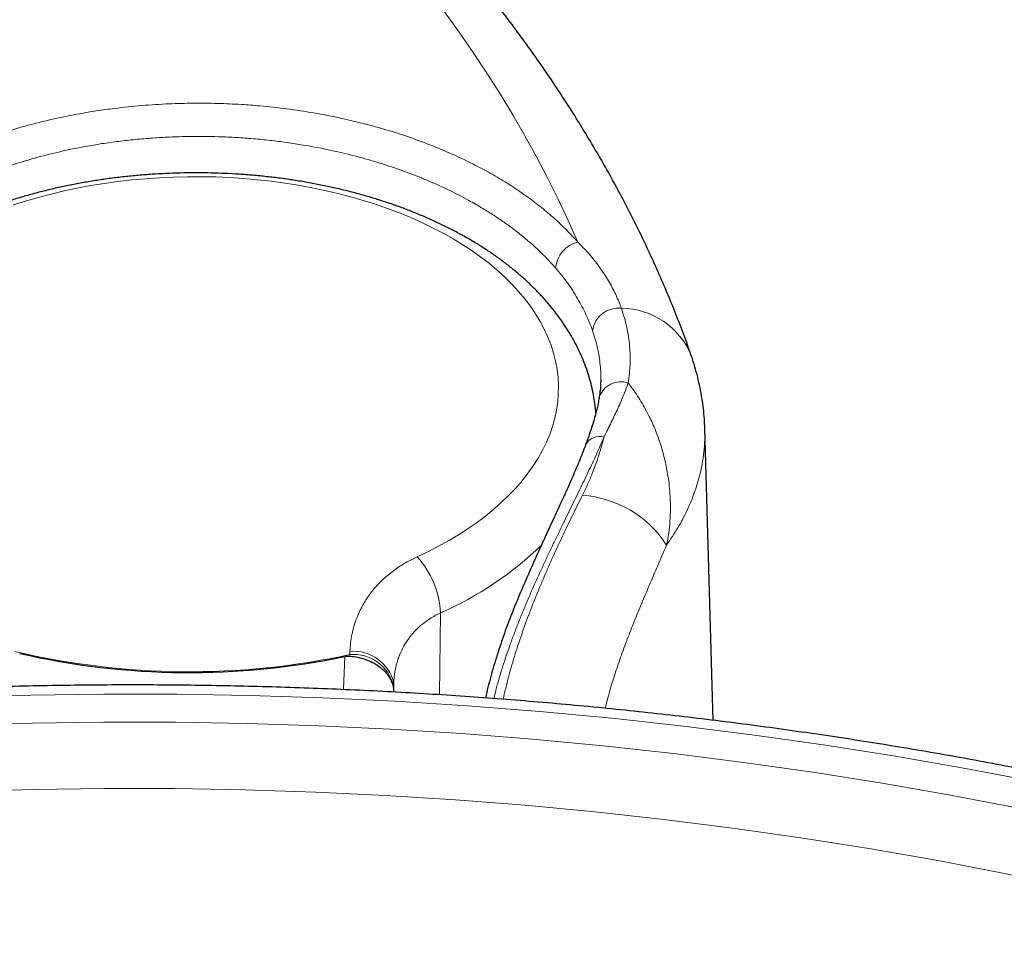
# Model space of a CAD drawing. Header units: millimetres. Extents: x 8 to 1352, y 12 to 1248.
# Tile 70 of 119: x 1291 to 1312, y 164 to 183. Entities that reach past the tile are written whole.
import ezdxf

# ---------------------------------------------------------------- set-up
doc = ezdxf.new("R2010")
doc.units = ezdxf.units.MM

msp = doc.modelspace()

# ---------------------------------------------------------------- linework, layer by layer
at = {"color": 7, "linetype": 'Continuous', "lineweight": 30}
msp.add_line((1305.487, 168.536), (1305.31, 174.61), dxfattribs=at)
at = {"color": 252, "linetype": 'Continuous', "lineweight": 0}
for p, q in [((1299.811, 170.77), (1299.791, 169.068)), ((1297.795, 169.176), (1297.825, 169.866)), ((1298.839, 169.245), (1298.835, 169.134)), ((1298.838, 169.125), (1298.841, 169.31)), ((1298.835, 169.134), (1298.834, 169.125))]:
    msp.add_line(p, q, dxfattribs=at)
at = {"color": 252, "linetype": 'Continuous', "lineweight": 0, "flags": 128}
for points in [[(1302.667, 178.483), (1302.469, 178.929), (1302.26, 179.373), (1302.04, 179.815), (1301.81, 180.255), (1301.568, 180.693), (1301.316, 181.129), (1301.053, 181.563), (1300.779, 181.994), (1300.494, 182.423), (1300.199, 182.85), (1299.893, 183.274)], [(1299.325, 171.935), (1299.552, 172.043), (1299.772, 172.156), (1299.984, 172.274), (1300.189, 172.396), (1300.385, 172.523), (1300.573, 172.654), (1300.753, 172.789), (1300.923, 172.928), (1301.084, 173.071), (1301.236, 173.217), (1301.378, 173.366), (1301.51, 173.519), (1301.631, 173.674), (1301.743, 173.832), (1301.844, 173.992), (1301.935, 174.154), (1302.015, 174.318), (1302.084, 174.483), (1302.142, 174.65), (1302.189, 174.819), (1302.225, 174.987), (1302.25, 175.157), (1302.263, 175.327), (1302.266, 175.497), (1302.257, 175.667), (1302.237, 175.837), (1302.206, 176.006), (1302.164, 176.174), (1302.111, 176.341), (1302.046, 176.506), (1301.971, 176.67), (1301.885, 176.832), (1301.789, 176.992), (1301.681, 177.15), (1301.564, 177.305), (1301.436, 177.457), (1301.299, 177.607), (1301.151, 177.753), (1300.994, 177.896), (1300.828, 178.035), (1300.653, 178.17), (1300.469, 178.301), (1300.276, 178.427), (1300.075, 178.55), (1299.866, 178.668), (1299.649, 178.78), (1299.425, 178.888), (1299.194, 178.991), (1298.956, 179.089), (1298.712, 179.181), (1298.462, 179.268), (1298.206, 179.349), (1297.945, 179.424), (1297.68, 179.493), (1297.409, 179.556), (1297.135, 179.613), (1296.857, 179.664), (1296.576, 179.709), (1296.292, 179.747), (1296.006, 179.779), (1295.717, 179.804), (1295.427, 179.823), (1295.136, 179.836), (1294.845, 179.842), (1294.552, 179.841), (1294.261, 179.834), (1293.969, 179.821), (1293.679, 179.801), (1293.39, 179.774), (1293.103, 179.741), (1292.818, 179.702), (1292.536, 179.656), (1292.257, 179.604), (1291.982, 179.546), (1291.711, 179.482), (1291.444, 179.412), (1291.181, 179.336), (1290.924, 179.254)], [(1297.926, 169.905), (1297.927, 169.913), (1297.927, 169.922), (1297.927, 169.93), (1297.928, 169.938), (1297.928, 169.947), (1297.928, 169.955), (1297.928, 169.963), (1297.929, 169.971)], [(1298.841, 169.31), (1298.841, 169.302), (1298.84, 169.294), (1298.84, 169.286), (1298.84, 169.278), (1298.839, 169.27), (1298.839, 169.262), (1298.839, 169.253), (1298.839, 169.245)], [(1294.326, 169.081), (1292.808, 169.084), (1291.29, 169.063), (1289.774, 169.02), (1288.259, 168.953), (1286.748, 168.863), (1285.241, 168.75), (1283.739, 168.615), (1282.243, 168.456), (1280.755, 168.275), (1279.275, 168.071), (1277.805, 167.845), (1276.344, 167.596), (1274.895, 167.326), (1273.459, 167.033), (1272.035, 166.719)], [(1312.168, 167.261), (1310.73, 167.537), (1309.279, 167.79), (1307.818, 168.022), (1306.346, 168.231), (1304.865, 168.417), (1303.376, 168.581), (1301.88, 168.721), (1300.377, 168.839), (1298.869, 168.934), (1297.358, 169.006), (1295.843, 169.055), (1294.326, 169.081)], [(1271.011, 165.847), (1272.395, 166.177), (1273.794, 166.486), (1275.206, 166.774), (1276.63, 167.04), (1278.065, 167.284), (1279.51, 167.506), (1280.965, 167.706), (1282.427, 167.885), (1283.897, 168.04), (1285.373, 168.174), (1286.854, 168.284), (1288.339, 168.373), (1289.828, 168.438), (1291.318, 168.481), (1292.81, 168.501), (1294.301, 168.499)], [(1294.301, 168.499), (1295.792, 168.473), (1297.281, 168.425), (1298.766, 168.355), (1300.248, 168.261), (1301.725, 168.145), (1303.195, 168.007), (1304.659, 167.846), (1306.114, 167.663), (1307.56, 167.458), (1308.997, 167.23), (1310.422, 166.981), (1311.835, 166.71)], [(1294.283, 167.118), (1292.817, 167.121), (1291.352, 167.101), (1289.888, 167.059), (1288.425, 166.994), (1286.966, 166.907), (1285.511, 166.799), (1284.061, 166.668), (1282.617, 166.515), (1281.18, 166.34), (1279.751, 166.143), (1278.331, 165.924), (1276.921, 165.684), (1275.522, 165.423), (1274.135, 165.141), (1272.761, 164.837), (1271.401, 164.513)], [(1312.885, 165.073), (1311.509, 165.361), (1310.12, 165.627), (1308.72, 165.872), (1307.309, 166.095), (1305.888, 166.297), (1304.458, 166.477), (1303.02, 166.635), (1301.576, 166.771), (1300.125, 166.885), (1298.669, 166.976), (1297.21, 167.046), (1295.747, 167.093), (1294.283, 167.118)]]:
    msp.add_lwpolyline(points, dxfattribs=at)
at = {"color": 252, "linetype": 'Continuous', "lineweight": 0}
for centre, radius, start, end in [((1302.821, 177.884), 0.619, 104.4533, 174.2795), ((1303.514, 176.564), 0.544, 83.6327, 171.7786), ((1303.561, 175.517), 1.588, 22.6176, 89.5036), ((1303.563, 175.106), 0.471, 71.0107, 163.3525), ((1303.131, 174.098), 0.344, 76.0448, 151.038), ((1302.599, 170.935), 2.287, 33.0603, 85.8431), ((1296.922, 177.352), 7.188, 293.6931, 313.9802), ((1298.004, 170.7), 1.808, 2.2164, 43.077), ((1294.587, 185.274), 15.728, 256.6686, 282.259), ((1297.998, 169.044), 0.865, 13.5023, 94.7487), ((1297.999, 169.109), 0.865, 13.3929, 94.6983)]:
    msp.add_arc(centre, radius, start, end, dxfattribs=at)
at = {"color": 7, "linetype": 'Continuous', "lineweight": 30}
msp.add_arc((1294.586, 185.324), 15.794, 257.0956, 281.832, dxfattribs=at)
for points, knots in [([(1305.026, 176.127), (1304.998, 176.208), (1304.916, 176.438), (1304.775, 176.815), (1304.599, 177.258), (1304.413, 177.699), (1304.217, 178.138), (1304.011, 178.576), (1303.795, 179.013), (1303.57, 179.447), (1303.335, 179.88), (1303.09, 180.311), (1302.835, 180.739), (1302.571, 181.166), (1302.297, 181.591), (1302.013, 182.013), (1301.72, 182.433), (1301.418, 182.85), (1301.106, 183.265), (1300.785, 183.677), (1300.454, 184.087), (1300.114, 184.493), (1299.765, 184.897), (1299.407, 185.298), (1299.04, 185.696), (1298.664, 186.091), (1298.279, 186.482), (1297.886, 186.87), (1297.483, 187.255), (1297.072, 187.637), (1296.653, 188.015), (1296.225, 188.389), (1295.788, 188.76), (1295.344, 189.127), (1294.891, 189.49), (1294.43, 189.85), (1293.961, 190.206), (1293.484, 190.557), (1292.999, 190.905), (1292.506, 191.248), (1292.006, 191.588), (1291.499, 191.923), (1290.984, 192.254), (1290.461, 192.58), (1289.931, 192.903), (1289.394, 193.22), (1288.851, 193.534), (1288.3, 193.843), (1287.742, 194.147), (1287.178, 194.447), (1286.607, 194.742), (1286.029, 195.032), (1285.445, 195.318), (1284.855, 195.598), (1284.258, 195.874), (1283.656, 196.145), (1283.047, 196.412), (1282.433, 196.673), (1281.812, 196.929), (1281.186, 197.18), (1280.555, 197.426), (1279.918, 197.667), (1279.276, 197.903), (1278.629, 198.133), (1277.976, 198.359), (1277.318, 198.578), (1276.861, 198.728), (1276.622, 198.803), (1276.605, 198.809)], [0, 0, 0, 0, 0.008307, 0.023475, 0.038654, 0.053851, 0.069064, 0.084296, 0.099544, 0.114811, 0.130095, 0.145396, 0.160714, 0.176049, 0.191401, 0.206768, 0.222151, 0.237548, 0.25296, 0.268385, 0.283823, 0.299274, 0.314736, 0.330209, 0.345692, 0.361185, 0.376687, 0.392197, 0.407715, 0.423239, 0.43877, 0.454307, 0.469848, 0.485395, 0.500945, 0.516499, 0.532056, 0.547616, 0.563178, 0.578742, 0.594307, 0.609874, 0.625441, 0.641009, 0.656577, 0.672146, 0.687714, 0.703281, 0.718848, 0.734414, 0.749979, 0.765543, 0.781105, 0.796667, 0.812227, 0.827785, 0.843342, 0.858897, 0.87445, 0.890002, 0.905552, 0.9211, 0.936647, 0.952192, 0.967734, 0.983275, 0.998815, 1, 1, 1, 1]), ([(1303.043, 174.928), (1303.041, 174.96), (1303.034, 175.055), (1303.012, 175.211), (1302.978, 175.397), (1302.933, 175.582), (1302.878, 175.765), (1302.814, 175.947), (1302.74, 176.127), (1302.655, 176.306), (1302.562, 176.482), (1302.458, 176.657), (1302.344, 176.829), (1302.221, 176.998), (1302.088, 177.165), (1301.946, 177.328), (1301.795, 177.488), (1301.634, 177.645), (1301.465, 177.797), (1301.287, 177.945), (1301.1, 178.09), (1300.906, 178.229), (1300.704, 178.364), (1300.495, 178.494), (1300.278, 178.618), (1300.055, 178.738), (1299.826, 178.852), (1299.591, 178.961), (1299.349, 179.064), (1299.103, 179.162), (1298.851, 179.254), (1298.595, 179.34), (1298.334, 179.421), (1298.069, 179.495), (1297.8, 179.564), (1297.528, 179.627), (1297.253, 179.684), (1296.974, 179.735), (1296.693, 179.78), (1296.41, 179.819), (1296.125, 179.851), (1295.838, 179.878), (1295.55, 179.899), (1295.261, 179.913), (1294.971, 179.921), (1294.681, 179.923), (1294.391, 179.919), (1294.101, 179.909), (1293.812, 179.893), (1293.524, 179.87), (1293.237, 179.842), (1292.952, 179.807), (1292.669, 179.767), (1292.387, 179.72), (1292.109, 179.667), (1291.833, 179.609), (1291.56, 179.544), (1291.291, 179.473), (1291.026, 179.397), (1290.764, 179.315), (1290.507, 179.227), (1290.255, 179.134), (1290.008, 179.034), (1289.766, 178.929), (1289.529, 178.819), (1289.299, 178.703), (1289.074, 178.582), (1288.857, 178.456), (1288.645, 178.324), (1288.441, 178.187), (1288.245, 178.046), (1288.056, 177.899), (1287.876, 177.748), (1287.704, 177.593), (1287.54, 177.433), (1287.386, 177.27), (1287.241, 177.102), (1287.105, 176.932), (1286.98, 176.758), (1286.864, 176.581), (1286.758, 176.402), (1286.663, 176.221), (1286.578, 176.038), (1286.504, 175.853), (1286.439, 175.667), (1286.385, 175.481), (1286.342, 175.293), (1286.308, 175.105), (1286.285, 174.917), (1286.272, 174.729), (1286.269, 174.582), (1286.272, 174.499), (1286.273, 174.478)], [0, 0, 0, 0, 0.005403, 0.0158284, 0.0262723, 0.0367472, 0.047265, 0.0578366, 0.0684714, 0.0791775, 0.0899608, 0.1008255, 0.1117734, 0.1228044, 0.1339159, 0.1451036, 0.1563617, 0.1676827, 0.1790586, 0.1904808, 0.2019408, 0.2134303, 0.2249417, 0.2364682, 0.2480037, 0.2595432, 0.2710814, 0.2826152, 0.2941422, 0.3056608, 0.3171698, 0.3286685, 0.3401566, 0.351634, 0.3631009, 0.3745578, 0.3860052, 0.3974438, 0.4088744, 0.4202978, 0.4317149, 0.4431267, 0.4545341, 0.4659382, 0.4773399, 0.4887403, 0.5001405, 0.5115412, 0.5229434, 0.5343481, 0.5457563, 0.557169, 0.5685873, 0.5800123, 0.5914448, 0.6028858, 0.6143364, 0.6257972, 0.6372692, 0.648753, 0.6602491, 0.6717579, 0.6832795, 0.6948139, 0.7063606, 0.7179186, 0.7294866, 0.7410625, 0.7526436, 0.7642256, 0.775803, 0.7873702, 0.7989204, 0.8104459, 0.8219382, 0.8333882, 0.8447866, 0.8561243, 0.8673927, 0.8785846, 0.8896942, 0.9007177, 0.9116535, 0.9225024, 0.9332677, 0.9439546, 0.9545706, 0.9651249, 0.975628, 0.9860918, 0.9965287, 1, 1, 1, 1]), ([(1305.309, 174.612), (1305.307, 174.675), (1305.302, 174.81), (1305.282, 175.019), (1305.253, 175.238), (1305.213, 175.457), (1305.163, 175.675), (1305.103, 175.892), (1305.057, 176.043), (1305.028, 176.121), (1305.025, 176.127)], [0, 0, 0, 0, 0.121337, 0.263221, 0.406154, 0.549853, 0.69441, 0.839903, 0.986403, 1, 1, 1, 1]), ([(1303.145, 175.62), (1303.144, 175.575), (1303.141, 175.477), (1303.129, 175.351), (1303.115, 175.27), (1303.11, 175.242)], [0, 0, 0, 0, 0.360956, 0.77766, 1, 1, 1, 1]), ([(1303.111, 175.242), (1303.11, 175.233), (1303.102, 175.185), (1303.083, 175.093), (1303.054, 174.967), (1303.019, 174.835), (1302.979, 174.698), (1302.933, 174.557), (1302.884, 174.413), (1302.848, 174.313), (1302.83, 174.265)], [0, 0, 0, 0, 0.033501, 0.177451, 0.319016, 0.458696, 0.596878, 0.733871, 0.869979, 1, 1, 1, 1]), ([(1302.829, 174.265), (1302.823, 174.249), (1302.799, 174.181), (1302.75, 174.057), (1302.684, 173.893), (1302.613, 173.724), (1302.538, 173.551), (1302.46, 173.375), (1302.379, 173.196), (1302.296, 173.015), (1302.211, 172.831), (1302.124, 172.642), (1302.034, 172.448), (1301.942, 172.249), (1301.849, 172.046), (1301.756, 171.839), (1301.662, 171.629), (1301.57, 171.417), (1301.478, 171.204), (1301.39, 170.99), (1301.304, 170.775), (1301.22, 170.559), (1301.14, 170.34), (1301.063, 170.12), (1300.99, 169.897), (1300.922, 169.674), (1300.857, 169.45), (1300.799, 169.226), (1300.763, 169.076), (1300.747, 169.002), (1300.747, 169.002)], [0, 0, 0, 0, 0.011363, 0.047824, 0.08419, 0.12072, 0.157289, 0.193754, 0.230049, 0.265609, 0.301415, 0.337777, 0.374648, 0.411971, 0.449685, 0.48772, 0.526001, 0.564453, 0.603003, 0.641572, 0.680085, 0.71856, 0.757771, 0.797348, 0.837277, 0.877535, 0.918092, 0.958911, 0.99995, 1, 1, 1, 1]), ([(1297.825, 169.866), (1297.842, 169.869), (1297.877, 169.875), (1297.914, 169.873), (1297.932, 169.872)], [0, 0, 0, 0, 0.49151, 1, 1, 1, 1]), ([(1297.932, 169.872), (1297.987, 169.865), (1298.098, 169.852), (1298.255, 169.806), (1298.401, 169.743), (1298.531, 169.664), (1298.642, 169.57), (1298.73, 169.466), (1298.794, 169.352), (1298.828, 169.243), (1298.835, 169.17), (1298.835, 169.136), (1298.835, 169.134)], [0, 0, 0, 0, 0.110794, 0.224812, 0.335603, 0.44958, 0.560862, 0.675312, 0.787671, 0.903214, 0.992996, 1, 1, 1, 1]), ([(1294.342, 169.268), (1294.206, 169.269), (1293.815, 169.272), (1293.166, 169.273), (1292.397, 169.268), (1291.627, 169.258), (1290.858, 169.241), (1290.089, 169.219), (1289.321, 169.191), (1288.553, 169.156), (1287.786, 169.116), (1287.019, 169.071), (1286.254, 169.019), (1285.49, 168.961), (1284.727, 168.898), (1283.966, 168.829), (1283.206, 168.753), (1282.447, 168.673), (1281.691, 168.586), (1280.936, 168.493), (1280.183, 168.395), (1279.433, 168.291), (1278.684, 168.182), (1277.939, 168.066), (1277.195, 167.945), (1276.455, 167.818), (1275.717, 167.686), (1274.982, 167.548), (1274.25, 167.404), (1273.521, 167.255), (1272.795, 167.1), (1272.073, 166.94), (1271.354, 166.774), (1270.639, 166.602), (1269.928, 166.426), (1269.221, 166.243), (1268.517, 166.056), (1267.818, 165.863), (1267.123, 165.664), (1266.432, 165.461), (1265.746, 165.252), (1265.065, 165.037), (1264.388, 164.818), (1263.716, 164.593), (1263.048, 164.364), (1262.386, 164.129), (1261.729, 163.889), (1261.078, 163.644), (1260.431, 163.394), (1259.791, 163.139), (1259.155, 162.879), (1258.526, 162.615), (1257.902, 162.345), (1257.284, 162.071), (1256.673, 161.792), (1256.067, 161.508), (1255.468, 161.22), (1254.875, 160.927), (1254.288, 160.629), (1253.708, 160.327), (1253.135, 160.021), (1252.568, 159.71), (1252.008, 159.394), (1251.455, 159.075), (1250.909, 158.751), (1250.371, 158.423), (1249.839, 158.091), (1249.315, 157.754), (1248.798, 157.414), (1248.289, 157.069), (1247.787, 156.721), (1247.293, 156.369), (1246.807, 156.013), (1246.329, 155.653), (1245.858, 155.29), (1245.396, 154.922), (1244.942, 154.552), (1244.496, 154.177), (1244.058, 153.8), (1243.628, 153.419), (1243.207, 153.034), (1242.795, 152.646), (1242.391, 152.256), (1241.996, 151.862), (1241.609, 151.464), (1241.232, 151.064), (1240.863, 150.661), (1240.503, 150.256), (1240.152, 149.847), (1239.81, 149.436), (1239.478, 149.022), (1239.154, 148.605), (1238.84, 148.186), (1238.535, 147.765), (1238.24, 147.341), (1237.954, 146.915), (1237.677, 146.487), (1237.41, 146.057), (1237.153, 145.625), (1236.905, 145.191), (1236.667, 144.755), (1236.438, 144.318), (1236.22, 143.879), (1236.011, 143.438), (1235.812, 142.995), (1235.622, 142.552), (1235.443, 142.107), (1235.273, 141.66), (1235.114, 141.213), (1234.964, 140.764), (1234.824, 140.315), (1234.695, 139.864), (1234.575, 139.413), (1234.465, 138.961), (1234.365, 138.508), (1234.276, 138.054), (1234.196, 137.6), (1234.126, 137.146), (1234.067, 136.691), (1234.017, 136.236), (1233.978, 135.781), (1233.948, 135.325), (1233.929, 134.869), (1233.92, 134.414), (1233.918, 134.088), (1233.923, 133.914), (1233.923, 133.892)], [0, 0, 0, 0, 0.004305, 0.012471, 0.020636, 0.028802, 0.036968, 0.045134, 0.0533, 0.061465, 0.069631, 0.077797, 0.085963, 0.09413, 0.102296, 0.110463, 0.118629, 0.126796, 0.134963, 0.14313, 0.151297, 0.159465, 0.167633, 0.175801, 0.183969, 0.192138, 0.200306, 0.208475, 0.216645, 0.224815, 0.232985, 0.241155, 0.249326, 0.257497, 0.265668, 0.27384, 0.282013, 0.290185, 0.298358, 0.306532, 0.314706, 0.32288, 0.331055, 0.339231, 0.347406, 0.355583, 0.363759, 0.371937, 0.380114, 0.388292, 0.396471, 0.40465, 0.41283, 0.42101, 0.42919, 0.437371, 0.445553, 0.453734, 0.461917, 0.470099, 0.478282, 0.486466, 0.494649, 0.502833, 0.511018, 0.519202, 0.527387, 0.535572, 0.543757, 0.551941, 0.560126, 0.568311, 0.576496, 0.58468, 0.592864, 0.601047, 0.60923, 0.617413, 0.625594, 0.633775, 0.641954, 0.650133, 0.65831, 0.666486, 0.67466, 0.682833, 0.691004, 0.699172, 0.707339, 0.715503, 0.723664, 0.731823, 0.739978, 0.748131, 0.75628, 0.764426, 0.772568, 0.780707, 0.788841, 0.796971, 0.805097, 0.813218, 0.821335, 0.829448, 0.837555, 0.845658, 0.853756, 0.86185, 0.869939, 0.878022, 0.886102, 0.894177, 0.902247, 0.910313, 0.918376, 0.926434, 0.934489, 0.942541, 0.95059, 0.958636, 0.96668, 0.974722, 0.982763, 0.990802, 0.998841, 1, 1, 1, 1]), ([(1351.881, 134.787), (1351.882, 134.842), (1351.883, 135.05), (1351.875, 135.409), (1351.857, 135.864), (1351.828, 136.319), (1351.789, 136.774), (1351.741, 137.229), (1351.682, 137.683), (1351.614, 138.136), (1351.535, 138.589), (1351.446, 139.041), (1351.348, 139.493), (1351.239, 139.943), (1351.12, 140.393), (1350.992, 140.842), (1350.853, 141.289), (1350.705, 141.736), (1350.547, 142.181), (1350.378, 142.626), (1350.2, 143.068), (1350.012, 143.51), (1349.815, 143.95), (1349.607, 144.388), (1349.39, 144.825), (1349.163, 145.26), (1348.926, 145.693), (1348.68, 146.124), (1348.424, 146.553), (1348.159, 146.981), (1347.884, 147.406), (1347.599, 147.828), (1347.305, 148.249), (1347.002, 148.667), (1346.689, 149.083), (1346.367, 149.496), (1346.036, 149.907), (1345.696, 150.315), (1345.347, 150.72), (1344.988, 151.122), (1344.621, 151.522), (1344.245, 151.918), (1343.86, 152.312), (1343.466, 152.702), (1343.064, 153.089), (1342.652, 153.473), (1342.233, 153.854), (1341.805, 154.231), (1341.368, 154.605), (1340.924, 154.975), (1340.471, 155.342), (1340.01, 155.705), (1339.54, 156.064), (1339.063, 156.42), (1338.578, 156.771), (1338.086, 157.119), (1337.585, 157.463), (1337.077, 157.803), (1336.561, 158.139), (1336.038, 158.47), (1335.508, 158.798), (1334.97, 159.121), (1334.425, 159.44), (1333.874, 159.755), (1333.315, 160.066), (1332.749, 160.372), (1332.177, 160.673), (1331.598, 160.97), (1331.012, 161.262), (1330.42, 161.55), (1329.821, 161.833), (1329.217, 162.112), (1328.606, 162.385), (1327.989, 162.654), (1327.366, 162.918), (1326.737, 163.177), (1326.103, 163.432), (1325.463, 163.681), (1324.817, 163.925), (1324.166, 164.164), (1323.51, 164.399), (1322.849, 164.628), (1322.182, 164.852), (1321.511, 165.07), (1320.834, 165.284), (1320.153, 165.492), (1319.468, 165.695), (1318.778, 165.893), (1318.083, 166.085), (1317.385, 166.272), (1316.682, 166.453), (1315.975, 166.629), (1315.264, 166.8), (1314.55, 166.965), (1313.832, 167.124), (1313.11, 167.278), (1312.385, 167.427), (1311.656, 167.57), (1310.925, 167.707), (1310.19, 167.838), (1309.453, 167.964), (1308.712, 168.085), (1307.969, 168.199), (1307.224, 168.308), (1306.476, 168.411), (1305.726, 168.508), (1304.973, 168.6), (1304.219, 168.686), (1303.462, 168.766), (1302.704, 168.84), (1301.944, 168.908), (1301.183, 168.971), (1300.42, 169.027), (1299.656, 169.078), (1298.891, 169.123), (1298.125, 169.162), (1297.358, 169.195), (1296.59, 169.223), (1295.822, 169.244), (1295.072, 169.26), (1294.579, 169.265), (1294.342, 169.268)], [0, 0, 0, 0, 0.003044, 0.011384, 0.019724, 0.028064, 0.036405, 0.044747, 0.053091, 0.061437, 0.069785, 0.078135, 0.086489, 0.094846, 0.103207, 0.111571, 0.11994, 0.128313, 0.13669, 0.145072, 0.153459, 0.161851, 0.170247, 0.178649, 0.187055, 0.195466, 0.203882, 0.212303, 0.220728, 0.229158, 0.237592, 0.24603, 0.254473, 0.262919, 0.271369, 0.279823, 0.28828, 0.296741, 0.305204, 0.31367, 0.322139, 0.33061, 0.339084, 0.34756, 0.356037, 0.364517, 0.372998, 0.38148, 0.389964, 0.398449, 0.406935, 0.415422, 0.423909, 0.432398, 0.440886, 0.449376, 0.457866, 0.466356, 0.474846, 0.483336, 0.491827, 0.500317, 0.508808, 0.517298, 0.525788, 0.534278, 0.542767, 0.551257, 0.559746, 0.568234, 0.576723, 0.585211, 0.593698, 0.602185, 0.610672, 0.619158, 0.627644, 0.636129, 0.644614, 0.653098, 0.661582, 0.670066, 0.678549, 0.687031, 0.695513, 0.703995, 0.712476, 0.720957, 0.729437, 0.737917, 0.746396, 0.754875, 0.763353, 0.771832, 0.780309, 0.788787, 0.797264, 0.80574, 0.814217, 0.822693, 0.831168, 0.839644, 0.848119, 0.856593, 0.865068, 0.873542, 0.882016, 0.89049, 0.898964, 0.907437, 0.91591, 0.924383, 0.932856, 0.941329, 0.949801, 0.958274, 0.966746, 0.975218, 0.983691, 0.992163, 1, 1, 1, 1])]:
    msp.add_open_spline(points, degree=3, knots=knots, dxfattribs=at)
at = {"color": 252, "linetype": 'Continuous', "lineweight": 0}
for points, knots in [([(1302.667, 178.483), (1302.595, 178.562), (1302.45, 178.721), (1302.208, 178.952), (1301.946, 179.177), (1301.663, 179.395), (1301.359, 179.606), (1301.029, 179.813), (1300.674, 180.013), (1300.291, 180.206), (1299.872, 180.395), (1299.415, 180.577), (1298.972, 180.73), (1298.538, 180.862), (1298.116, 180.975), (1297.648, 181.081), (1297.149, 181.176), (1296.617, 181.256), (1296.114, 181.311), (1295.632, 181.348), (1295.171, 181.368), (1294.67, 181.373), (1294.145, 181.36), (1293.597, 181.325), (1293.091, 181.272), (1292.594, 181.203), (1292.107, 181.118), (1291.63, 181.014), (1291.218, 180.909), (1290.868, 180.808), (1290.523, 180.697), (1290.183, 180.577), (1289.854, 180.448), (1289.537, 180.312), (1289.233, 180.17), (1288.936, 180.018), (1288.648, 179.859), (1288.367, 179.69), (1288.097, 179.513), (1287.837, 179.329), (1287.565, 179.119), (1287.286, 178.881), (1287.008, 178.615), (1286.741, 178.328), (1286.49, 178.018), (1286.285, 177.723), (1286.115, 177.437), (1285.974, 177.162), (1285.849, 176.862), (1285.746, 176.545), (1285.672, 176.212), (1285.632, 175.903), (1285.629, 175.711), (1285.627, 175.633)], [0, 0, 0, 0, 0.019087, 0.038186, 0.057272, 0.076706, 0.096153, 0.115587, 0.136383, 0.157195, 0.177991, 0.201834, 0.225676, 0.241746, 0.262529, 0.283328, 0.304111, 0.327937, 0.351763, 0.367821, 0.388632, 0.409459, 0.43027, 0.454128, 0.477987, 0.494067, 0.517446, 0.540826, 0.55666, 0.572494, 0.588557, 0.60462, 0.620757, 0.636318, 0.651945, 0.667573, 0.683424, 0.699275, 0.715355, 0.731435, 0.747588, 0.768411, 0.78925, 0.810073, 0.833943, 0.857813, 0.8739, 0.894685, 0.915485, 0.936269, 0.960102, 0.983934, 1, 1, 1, 1]), ([(1286.174, 175.245), (1286.175, 175.316), (1286.177, 175.457), (1286.199, 175.67), (1286.234, 175.886), (1286.285, 176.102), (1286.351, 176.32), (1286.432, 176.539), (1286.529, 176.758), (1286.64, 176.972), (1286.764, 177.183), (1286.9, 177.389), (1287.05, 177.593), (1287.243, 177.828), (1287.486, 178.092), (1287.756, 178.348), (1288.045, 178.594), (1288.352, 178.828), (1288.679, 179.05), (1288.982, 179.235), (1289.254, 179.388), (1289.538, 179.535), (1289.834, 179.675), (1290.135, 179.805), (1290.441, 179.926), (1290.752, 180.038), (1291.07, 180.141), (1291.452, 180.253), (1291.901, 180.366), (1292.362, 180.461), (1292.77, 180.53), (1293.119, 180.579), (1293.468, 180.618), (1293.819, 180.648), (1294.234, 180.672), (1294.712, 180.684), (1295.194, 180.676), (1295.611, 180.656), (1295.964, 180.629), (1296.312, 180.593), (1296.657, 180.549), (1297.06, 180.486), (1297.515, 180.398), (1297.963, 180.293), (1298.344, 180.188), (1298.662, 180.091), (1298.97, 179.987), (1299.272, 179.875), (1299.616, 179.735), (1299.998, 179.562), (1300.363, 179.373), (1300.659, 179.204), (1300.893, 179.059), (1301.109, 178.914), (1301.315, 178.765), (1301.514, 178.61), (1301.702, 178.451), (1301.881, 178.286), (1302.05, 178.118), (1302.154, 178.003), (1302.206, 177.945)], [0, 0, 0, 0, 0.015503, 0.03106, 0.046644, 0.062425, 0.078234, 0.094245, 0.110284, 0.126383, 0.141957, 0.157531, 0.173214, 0.188896, 0.212729, 0.236658, 0.252753, 0.276086, 0.29951, 0.31533, 0.331178, 0.347228, 0.363307, 0.379445, 0.395031, 0.410617, 0.426312, 0.442007, 0.465863, 0.489816, 0.50593, 0.521467, 0.537005, 0.552651, 0.568297, 0.592077, 0.615955, 0.632015, 0.647546, 0.663077, 0.678716, 0.694355, 0.718123, 0.741987, 0.758039, 0.773595, 0.789151, 0.804815, 0.82048, 0.844286, 0.868189, 0.884266, 0.898561, 0.912856, 0.927235, 0.941614, 0.956166, 0.970718, 0.985359, 1, 1, 1, 1]), ([(1303.574, 177.104), (1303.557, 177.152), (1303.504, 177.295), (1303.414, 177.486), (1303.307, 177.677), (1303.217, 177.821), (1303.118, 177.964), (1303.011, 178.105), (1302.866, 178.281), (1302.744, 178.404), (1302.667, 178.483)], [0, 0, 0, 0, 0.100481, 0.302064, 0.403198, 0.505776, 0.608487, 0.711589, 0.814823, 1, 1, 1, 1]), ([(1302.206, 177.945), (1302.29, 177.843), (1302.459, 177.638), (1302.668, 177.311), (1302.847, 176.978), (1302.933, 176.754), (1302.976, 176.642)], [0, 0, 0, 0, 0.247059, 0.495283, 0.747025, 1, 1, 1, 1]), ([(1303.716, 175.552), (1303.725, 175.615), (1303.744, 175.743), (1303.757, 175.935), (1303.759, 176.127), (1303.747, 176.322), (1303.724, 176.517), (1303.687, 176.713), (1303.639, 176.909), (1303.596, 177.039), (1303.574, 177.104)], [0, 0, 0, 0, 0.12329, 0.246579, 0.370533, 0.494486, 0.62051, 0.746534, 0.873267, 1, 1, 1, 1]), ([(1302.976, 176.642), (1302.995, 176.582), (1303.034, 176.464), (1303.079, 176.286), (1303.113, 176.106), (1303.135, 175.925), (1303.147, 175.763), (1303.145, 175.662), (1303.144, 175.622)], [0, 0, 0, 0, 0.175149, 0.350534, 0.526629, 0.702963, 0.882008, 1, 1, 1, 1]), ([(1303.214, 174.432), (1303.24, 174.483), (1303.318, 174.638), (1303.438, 174.885), (1303.566, 175.165), (1303.656, 175.385), (1303.701, 175.51), (1303.716, 175.552)], [0, 0, 0, 0, 0.122805, 0.369431, 0.619443, 0.872802, 1, 1, 1, 1]), ([(1304.515, 172.183), (1304.531, 172.265), (1304.562, 172.43), (1304.587, 172.682), (1304.597, 172.937), (1304.591, 173.18), (1304.573, 173.408), (1304.54, 173.661), (1304.484, 173.948), (1304.396, 174.265), (1304.287, 174.57), (1304.175, 174.819), (1304.071, 175.017), (1303.982, 175.171), (1303.888, 175.318), (1303.799, 175.445), (1303.74, 175.521), (1303.716, 175.552)], [0, 0, 0, 0, 0.063406, 0.127399, 0.193082, 0.259277, 0.315734, 0.372451, 0.462553, 0.553502, 0.64686, 0.740937, 0.795696, 0.850572, 0.905784, 0.961099, 1, 1, 1, 1]), ([(1304.515, 172.183), (1304.596, 172.301), (1304.757, 172.539), (1304.95, 172.908), (1305.106, 173.285), (1305.206, 173.625), (1305.267, 173.923), (1305.299, 174.177), (1305.314, 174.407), (1305.31, 174.551), (1305.308, 174.61)], [0, 0, 0, 0, 0.15403, 0.308666, 0.465173, 0.622316, 0.724297, 0.826278, 0.928968, 1, 1, 1, 1]), ([(1300.922, 168.989), (1300.936, 169.047), (1300.983, 169.252), (1301.091, 169.613), (1301.217, 169.994), (1301.33, 170.302), (1301.42, 170.537), (1301.514, 170.772), (1301.641, 171.077), (1301.805, 171.45), (1301.974, 171.816), (1302.112, 172.108), (1302.218, 172.328), (1302.324, 172.547), (1302.457, 172.821), (1302.618, 173.148), (1302.8, 173.524), (1302.974, 173.89), (1303.111, 174.193), (1303.187, 174.369), (1303.214, 174.432)], [0, 0, 0, 0, 0.0310329, 0.1096488, 0.1888172, 0.2292943, 0.2697712, 0.3105626, 0.3513538, 0.4281009, 0.5054112, 0.5449806, 0.5845499, 0.6244417, 0.6643334, 0.7366329, 0.8094252, 0.8837346, 0.9585531, 1, 1, 1, 1]), ([(1303.214, 174.432), (1303.2, 174.378), (1303.171, 174.27), (1303.117, 174.089), (1303.051, 173.89), (1302.969, 173.671), (1302.876, 173.446), (1302.802, 173.293), (1302.765, 173.216)], [0, 0, 0, 0, 0.142036, 0.28431, 0.461626, 0.638921, 0.819487, 1, 1, 1, 1]), ([(1302.765, 173.216), (1302.698, 173.082), (1302.564, 172.814), (1302.362, 172.394), (1302.161, 171.964), (1301.966, 171.523), (1301.778, 171.072), (1301.601, 170.613), (1301.439, 170.152), (1301.296, 169.691), (1301.187, 169.298), (1301.136, 169.061), (1301.118, 168.975)], [0, 0, 0, 0, 0.103319, 0.206989, 0.310655, 0.413968, 0.518931, 0.624262, 0.729597, 0.834566, 0.939594, 1, 1, 1, 1]), ([(1303.238, 168.786), (1303.245, 168.814), (1303.278, 168.96), (1303.357, 169.236), (1303.475, 169.611), (1303.608, 169.99), (1303.75, 170.365), (1303.901, 170.74), (1304.056, 171.113), (1304.214, 171.481), (1304.369, 171.84), (1304.467, 172.069), (1304.515, 172.183)], [0, 0, 0, 0, 0.0232646, 0.1252944, 0.2319896, 0.3391051, 0.4462642, 0.5530191, 0.6645508, 0.7764555, 0.8884059, 1, 1, 1, 1]), ([(1297.929, 169.971), (1297.932, 170.03), (1297.939, 170.148), (1297.967, 170.323), (1298.009, 170.495), (1298.071, 170.678), (1298.157, 170.87), (1298.272, 171.068), (1298.412, 171.257), (1298.581, 171.439), (1298.778, 171.611), (1298.976, 171.749), (1299.16, 171.856), (1299.27, 171.909), (1299.325, 171.935)], [0, 0, 0, 0, 0.071681, 0.14364, 0.216469, 0.289599, 0.381399, 0.47383, 0.568287, 0.663459, 0.765901, 0.869287, 0.934521, 1, 1, 1, 1]), ([(1299.811, 170.77), (1299.773, 170.751), (1299.697, 170.715), (1299.57, 170.638), (1299.432, 170.539), (1299.296, 170.415), (1299.181, 170.282), (1299.084, 170.144), (1299.002, 169.995), (1298.941, 169.849), (1298.897, 169.71), (1298.868, 169.58), (1298.848, 169.447), (1298.843, 169.355), (1298.841, 169.31)], [0, 0, 0, 0, 0.064547, 0.129357, 0.230924, 0.333502, 0.42514, 0.517479, 0.611967, 0.707169, 0.779636, 0.8524, 0.926054, 1, 1, 1, 1]), ([(1297.932, 169.872), (1297.931, 169.878), (1297.929, 169.889), (1297.927, 169.9), (1297.926, 169.905)], [0, 0, 0, 0, 0.487793, 1, 1, 1, 1])]:
    msp.add_open_spline(points, degree=3, knots=knots, dxfattribs=at)

doc.saveas('drawing.dxf')
